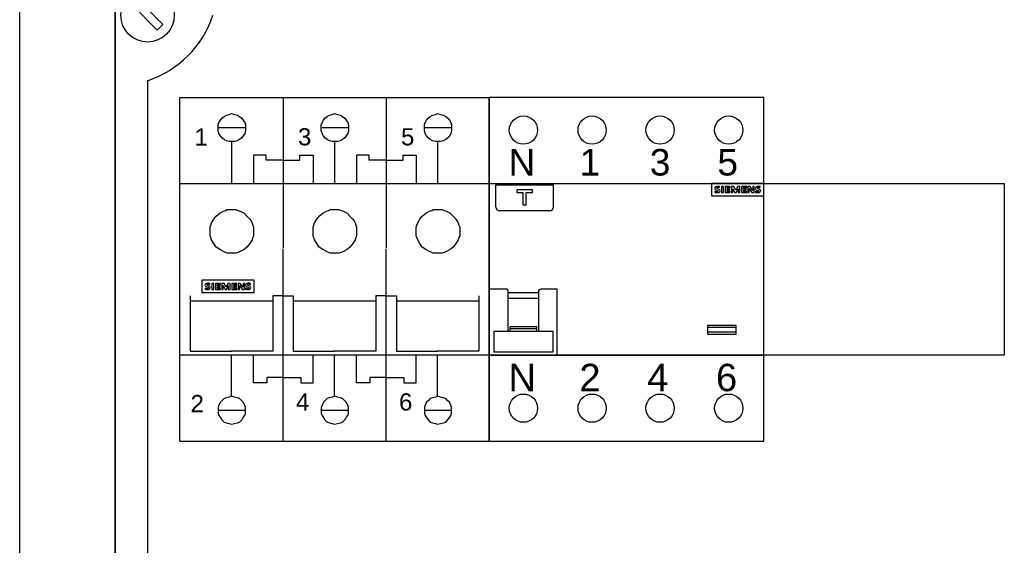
# Model space of a CAD drawing. Header units: millimetres. Extents: x 449515 to 838834, y -400723 to -307130.
# Tile 16 of 38: x 830834 to 833414, y -323853 to -322477. Entities that reach past the tile are written whole.
import ezdxf

# ---------------------------------------------------------------- set-up
doc = ezdxf.new("R2010")
doc.units = ezdxf.units.MM
doc.header["$LTSCALE"] = 25.4
doc.layers.add('!Siemens Podklad_8GK_sikus', color=250, linetype='Continuous', lineweight=100)
doc.layers.add('R5', color=7, linetype='Continuous')
doc.layers.add('RPOMP', color=7, linetype='Continuous')
doc.styles.get("Standard").update_dxf_attribs({"font": 'arial.ttf'})

# ---------------------------------------------------------------- blocks, each defined once
blk = doc.blocks.new('AD_A630_P_W1950-1800_S800-750_G210~1')
at = {"color": 0, "linetype": 'ByBlock', "lineweight": -2}
for p, q in [((0, 0), (0, 1950)), ((25, 1925), (25, 125))]:
    blk.add_line(p, q, dxfattribs=at)
blk = doc.blocks.new('*U669')
at = {"color": 0}
for p, q in [((0, -150), (0, 0)), ((6.11, -4.58), (12.47, -10.94)), ((11.06, -12.36), (4.7, -5.99)), ((12.47, -10.94), (11.06, -12.36)), ((8.5, -25.63), (8.5, -425)), ((17, -97.5), (17, -52.5)), ((17, -52.5), (233, -52.5)), ((233, -52.5), (233, -97.5)), ((233, -52.5), (233, -97.5)), ((233, -97.5), (17, -97.5))]:
    blk.add_line(p, q, dxfattribs=at)
blk.add_circle((8.5, -8.5), 7, dxfattribs=at)
blk.add_arc((0, 0), 27, 288.3496, 341.6504, dxfattribs=at)
blk = doc.blocks.new('AD_8GK4853-8KK0~2')
at = {"layer": '!Siemens Podklad_8GK_sikus', "color": 0, "lineweight": -2}
blk.add_line((0, 0), (0, -1800), dxfattribs=at)
blk = doc.blocks.new('AD_SIEMENS_znaczeki')
at = {"color": 0}
for p, q in [((1755.293, 772.573), (1755.293, 771.993)), ((1757.763, 772.573), (1755.293, 772.573)), ((1755.675, 772.372), (1755.675, 772.422)), ((1755.773, 772.425), (1755.773, 772.143)), ((1755.864, 772.425), (1755.773, 772.425)), ((1755.864, 772.143), (1755.864, 772.425)), ((1755.939, 772.426), (1755.939, 772.141)), ((1756.18, 772.426), (1755.939, 772.426)), ((1756.18, 772.379), (1756.18, 772.426)), ((1756.235, 772.426), (1756.235, 772.141)), ((1756.347, 772.426), (1756.235, 772.426)), ((1756.444, 772.251), (1756.347, 772.426)), ((1756.53, 772.426), (1756.444, 772.251)), ((1756.637, 772.426), (1756.53, 772.426)), ((1756.637, 772.141), (1756.637, 772.426)), ((1756.712, 772.426), (1756.712, 772.141)), ((1756.953, 772.426), (1756.712, 772.426)), ((1756.953, 772.379), (1756.953, 772.426)), ((1757.008, 772.426), (1757.008, 772.141)), ((1757.11, 772.426), (1757.008, 772.426)), ((1757.238, 772.245), (1757.11, 772.426)), ((1757.238, 772.426), (1757.238, 772.245)), ((1757.303, 772.426), (1757.238, 772.426)), ((1757.303, 772.141), (1757.303, 772.426)), ((1757.585, 772.372), (1757.585, 772.422)), ((1757.763, 771.993), (1757.763, 772.573)), ((1755.293, 771.993), (1757.763, 771.993)), ((1755.45, 772.205), (1755.45, 772.149)), ((1755.501, 772.274), (1755.599, 772.234)), ((1755.652, 772.292), (1755.544, 772.343)), ((1755.773, 772.143), (1755.864, 772.143)), ((1755.939, 772.141), (1756.18, 772.141)), ((1756.03, 772.309), (1756.03, 772.379)), ((1756.03, 772.379), (1756.18, 772.379)), ((1756.159, 772.309), (1756.03, 772.309)), ((1756.03, 772.193), (1756.03, 772.266)), ((1756.03, 772.266), (1756.159, 772.266)), ((1756.18, 772.193), (1756.03, 772.193)), ((1756.159, 772.266), (1756.159, 772.309)), ((1756.18, 772.141), (1756.18, 772.193)), ((1756.235, 772.141), (1756.299, 772.141)), ((1756.299, 772.141), (1756.299, 772.321)), ((1756.299, 772.321), (1756.399, 772.141)), ((1756.399, 772.141), (1756.458, 772.141)), ((1756.458, 772.141), (1756.546, 772.321)), ((1756.546, 772.321), (1756.546, 772.141)), ((1756.546, 772.141), (1756.637, 772.141)), ((1756.712, 772.141), (1756.953, 772.141)), ((1756.803, 772.309), (1756.803, 772.379)), ((1756.803, 772.379), (1756.953, 772.379)), ((1756.932, 772.309), (1756.803, 772.309)), ((1756.803, 772.193), (1756.803, 772.266)), ((1756.803, 772.266), (1756.932, 772.266)), ((1756.953, 772.193), (1756.803, 772.193)), ((1756.932, 772.266), (1756.932, 772.309)), ((1756.953, 772.141), (1756.953, 772.193)), ((1757.008, 772.141), (1757.072, 772.141)), ((1757.072, 772.141), (1757.072, 772.326)), ((1757.072, 772.326), (1757.2, 772.141)), ((1757.2, 772.141), (1757.303, 772.141)), ((1757.361, 772.209), (1757.361, 772.149)), ((1757.407, 772.277), (1757.51, 772.227)), ((1757.563, 772.292), (1757.455, 772.343))]:
    blk.add_line(p, q, dxfattribs=at)
for centre, major_axis, start_param, end_param in [((1755.532, 772.346), (0.0852, 0), 2.06576, 3.66098), ((1755.576, 772.275), (-0.178, 0), -1.570796, -1.075832), ((1755.576, 772.023), (-0.465, 0), 4.499109, 4.712389), ((1757.443, 772.346), (0.0852, 0), 2.06576, 3.66098), ((1757.487, 772.275), (-0.178, 0), -1.570796, -1.075832), ((1757.487, 772.023), (-0.465, 0), 4.499109, 4.712389), ((1755.562, 772.527), (0.383, 0), 4.4151, 4.655269), ((1755.557, 772.547), (0.465, 0), 4.480311, 4.786895), ((1755.542, 772.351), (-0.0968, 0), 0.519387, 1.135975), ((1755.554, 772.36), (-0.0209, 0), -1.07402, 1.07402), ((1755.547, 772.289), (0.112, 0), 4.655269, 5.197087), ((1755.581, 772.316), (-0.0775, 0), 4.682533, 5.209165), ((1755.572, 772.047), (0.383, 0), 1.298767, 1.54094), ((1755.579, 772.282), (0.163, 0), -1.49629, -1.148117), ((1755.589, 772.218), (-0.0209, 0), 2.055494, 4.227691), ((1755.609, 772.223), (0.0891, 0), -1.148117, 1.07402), ((1757.486, 772.527), (0.383, 0), 4.378973, 4.682131), ((1757.468, 772.547), (-0.465, 0), 1.338719, 1.645302), ((1757.453, 772.351), (-0.0968, 0), 0.519387, 1.07402), ((1757.465, 772.36), (0.0209, 0), 2.067572, 4.215613), ((1757.491, 772.316), (-0.0775, 0), 4.682533, 5.209165), ((1757.478, 772.289), (0.112, 0), 4.682131, 4.957102), ((1757.482, 772.047), (0.383, 0), 1.298767, 1.54094), ((1757.49, 772.282), (0.163, 0), -1.49629, -1.148117), ((1757.5, 772.211), (-0.0209, 0), 1.815509, 4.215613), ((1757.52, 772.223), (0.0891, 0), -1.148117, 1.07402)]:
    blk.add_ellipse(centre, major_axis=major_axis, ratio=0.878278, start_param=start_param, end_param=end_param, dxfattribs=at)
blk = doc.blocks.new('AD_5SG71_MINIZED_3p')
at = {"color": 0, "linetype": 'Continuous'}
for p, q in [((0, 67.5), (81, 67.5)), ((0, -22.5), (0, 67.5)), ((27, 67.5), (27, 28.09)), ((27, 67.5), (27, 28.09)), ((54, 67.5), (54, 28.09)), ((81, -22.5), (81, 67.5)), ((10.61, 61.52), (10.99, 62.1)), ((10.99, 62.1), (11.57, 62.49)), ((11.57, 62.49), (12.15, 62.87)), ((12.15, 62.87), (12.92, 63.06)), ((12.92, 63.06), (13.5, 63.26)), ((13.5, 63.26), (14.27, 63.06)), ((14.27, 63.06), (15.04, 62.87)), ((15.04, 62.87), (15.62, 62.49)), ((15.62, 62.49), (16.2, 62.1)), ((16.2, 62.1), (16.59, 61.52)), ((37.61, 61.52), (37.99, 62.1)), ((37.99, 62.1), (38.57, 62.49)), ((38.57, 62.49), (39.15, 62.87)), ((39.15, 62.87), (39.92, 63.06)), ((39.92, 63.06), (40.5, 63.26)), ((40.5, 63.26), (41.27, 63.06)), ((41.27, 63.06), (42.04, 62.87)), ((42.04, 62.87), (42.62, 62.49)), ((42.62, 62.49), (43.2, 62.1)), ((43.2, 62.1), (43.59, 61.52)), ((64.61, 61.52), (64.99, 62.1)), ((64.99, 62.1), (65.57, 62.49)), ((65.57, 62.49), (66.15, 62.87)), ((66.15, 62.87), (66.92, 63.06)), ((66.92, 63.06), (67.5, 63.26)), ((67.5, 63.26), (68.27, 63.06)), ((68.27, 63.06), (69.04, 62.87)), ((69.04, 62.87), (69.62, 62.49)), ((69.62, 62.49), (70.2, 62.1)), ((70.2, 62.1), (70.59, 61.52)), ((10.03, 60.36), (10.22, 60.94)), ((10.03, 59.59), (10.03, 60.36)), ((10.03, 58.82), (10.03, 59.59)), ((10.22, 60.94), (10.61, 61.52)), ((10.22, 59.59), (17.16, 59.59)), ((16.59, 61.52), (16.97, 60.94)), ((16.97, 60.94), (17.16, 60.36)), ((17.16, 60.36), (17.16, 59.59)), ((17.16, 59.59), (17.16, 58.82)), ((37.03, 60.36), (37.22, 60.94)), ((37.03, 59.59), (37.03, 60.36)), ((37.03, 58.82), (37.03, 59.59)), ((37.22, 60.94), (37.61, 61.52)), ((37.22, 59.59), (44.16, 59.59)), ((43.59, 61.52), (43.97, 60.94)), ((43.97, 60.94), (44.16, 60.36)), ((44.16, 60.36), (44.16, 59.59)), ((44.16, 59.59), (44.16, 58.82)), ((64.03, 60.36), (64.22, 60.94)), ((64.03, 59.59), (64.03, 60.36)), ((64.03, 58.82), (64.03, 59.59)), ((64.22, 60.94), (64.61, 61.52)), ((64.22, 59.59), (71.16, 59.59)), ((70.59, 61.52), (70.97, 60.94)), ((70.97, 60.94), (71.16, 60.36)), ((71.16, 60.36), (71.16, 59.59)), ((71.16, 59.59), (71.16, 58.82)), ((10.22, 58.05), (10.03, 58.82)), ((10.61, 57.47), (10.22, 58.05)), ((10.99, 56.89), (10.61, 57.47)), ((11.57, 56.51), (10.99, 56.89)), ((16.2, 56.89), (15.62, 56.51)), ((16.59, 57.47), (16.2, 56.89)), ((16.97, 58.05), (16.59, 57.47)), ((17.16, 58.82), (16.97, 58.05)), ((37.22, 58.05), (37.03, 58.82)), ((37.61, 57.47), (37.22, 58.05)), ((37.99, 56.89), (37.61, 57.47)), ((38.57, 56.51), (37.99, 56.89)), ((43.2, 56.89), (42.62, 56.51)), ((43.59, 57.47), (43.2, 56.89)), ((43.97, 58.05), (43.59, 57.47)), ((44.16, 58.82), (43.97, 58.05)), ((64.22, 58.05), (64.03, 58.82)), ((64.61, 57.47), (64.22, 58.05)), ((64.99, 56.89), (64.61, 57.47)), ((65.57, 56.51), (64.99, 56.89)), ((70.2, 56.89), (69.62, 56.51)), ((70.59, 57.47), (70.2, 56.89)), ((70.97, 58.05), (70.59, 57.47)), ((71.16, 58.82), (70.97, 58.05)), ((12.15, 56.12), (11.57, 56.51)), ((12.92, 55.93), (12.15, 56.12)), ((13.5, 55.93), (12.92, 55.93)), ((14.27, 55.93), (13.5, 55.93)), ((15.04, 56.12), (14.27, 55.93)), ((15.62, 56.51), (15.04, 56.12)), ((39.15, 56.12), (38.57, 56.51)), ((39.92, 55.93), (39.15, 56.12)), ((40.5, 55.93), (39.92, 55.93)), ((41.27, 55.93), (40.5, 55.93)), ((42.04, 56.12), (41.27, 55.93)), ((42.62, 56.51), (42.04, 56.12)), ((66.15, 56.12), (65.57, 56.51)), ((66.92, 55.93), (66.15, 56.12)), ((67.5, 55.93), (66.92, 55.93)), ((68.27, 55.93), (67.5, 55.93)), ((69.04, 56.12), (68.27, 55.93)), ((69.62, 56.51), (69.04, 56.12)), ((19.29, 52.39), (19.29, 45)), ((22.56, 52.39), (19.29, 52.39)), ((22.56, 51.04), (22.56, 52.39)), ((31.44, 52.39), (34.91, 52.39)), ((31.44, 51.04), (31.44, 52.39)), ((34.91, 52.39), (34.91, 45)), ((46.29, 52.39), (46.29, 45)), ((49.56, 52.39), (46.29, 52.39)), ((49.56, 51.04), (49.56, 52.39)), ((58.44, 52.39), (61.91, 52.39)), ((58.44, 51.04), (58.44, 52.39)), ((61.91, 52.39), (61.91, 45)), ((27, 51.04), (22.56, 51.04)), ((27, 51.04), (31.44, 51.04)), ((54, 51.04), (49.56, 51.04)), ((54, 51.04), (58.44, 51.04)), ((0, 45), (81, 45)), ((8.87, 35.61), (9.45, 36.39)), ((9.45, 36.39), (10.41, 37.16)), ((10.41, 37.16), (11.38, 37.74)), ((11.38, 37.74), (11.96, 37.93)), ((11.96, 37.93), (12.34, 38.12)), ((12.34, 38.12), (12.92, 38.12)), ((12.92, 38.12), (13.5, 38.12)), ((13.5, 38.12), (14.08, 38.12)), ((14.08, 38.12), (14.66, 38.12)), ((14.66, 38.12), (15.24, 37.93)), ((15.24, 37.93), (15.81, 37.74)), ((15.81, 37.74), (16.78, 37.16)), ((16.78, 37.16), (17.55, 36.39)), ((17.55, 36.39), (18.32, 35.61)), ((35.87, 35.61), (36.45, 36.39)), ((36.45, 36.39), (37.41, 37.16)), ((37.41, 37.16), (38.38, 37.74)), ((38.38, 37.74), (38.96, 37.93)), ((38.96, 37.93), (39.34, 38.12)), ((39.34, 38.12), (39.92, 38.12)), ((39.92, 38.12), (40.5, 38.12)), ((40.5, 38.12), (41.08, 38.12)), ((41.08, 38.12), (41.66, 38.12)), ((41.66, 38.12), (42.24, 37.93)), ((42.24, 37.93), (42.81, 37.74)), ((42.81, 37.74), (43.78, 37.16)), ((43.78, 37.16), (44.55, 36.39)), ((44.55, 36.39), (45.32, 35.61)), ((62.87, 35.61), (63.45, 36.39)), ((63.45, 36.39), (64.41, 37.16)), ((64.41, 37.16), (65.38, 37.74)), ((65.38, 37.74), (65.96, 37.93)), ((65.96, 37.93), (66.34, 38.12)), ((66.34, 38.12), (66.92, 38.12)), ((66.92, 38.12), (67.5, 38.12)), ((67.5, 38.12), (68.08, 38.12)), ((68.08, 38.12), (68.66, 38.12)), ((68.66, 38.12), (69.24, 37.93)), ((69.24, 37.93), (69.81, 37.74)), ((69.81, 37.74), (70.78, 37.16)), ((70.78, 37.16), (71.55, 36.39)), ((71.55, 36.39), (72.32, 35.61)), ((7.91, 33.49), (8.1, 34.07)), ((8.1, 34.07), (8.29, 34.65)), ((8.29, 34.65), (8.87, 35.61)), ((18.32, 35.61), (18.9, 34.65)), ((18.9, 34.65), (19.09, 34.07)), ((19.09, 34.07), (19.29, 33.49)), ((34.91, 33.49), (35.1, 34.07)), ((35.1, 34.07), (35.29, 34.65)), ((35.29, 34.65), (35.87, 35.61)), ((45.32, 35.61), (45.9, 34.65)), ((45.9, 34.65), (46.09, 34.07)), ((46.09, 34.07), (46.29, 33.49)), ((61.91, 33.49), (62.1, 34.07)), ((62.1, 34.07), (62.29, 34.65)), ((62.29, 34.65), (62.87, 35.61)), ((72.32, 35.61), (72.9, 34.65)), ((72.9, 34.65), (73.09, 34.07)), ((73.09, 34.07), (73.29, 33.49)), ((7.91, 32.91), (7.91, 33.49)), ((7.91, 32.34), (7.91, 32.91)), ((7.91, 31.76), (7.91, 32.34)), ((7.91, 31.18), (7.91, 31.76)), ((8.1, 30.79), (7.91, 31.18)), ((19.29, 31.18), (19.09, 30.79)), ((19.29, 33.49), (19.29, 32.91)), ((19.29, 32.91), (19.29, 32.34)), ((19.29, 32.34), (19.29, 31.76)), ((19.29, 31.76), (19.29, 31.18)), ((34.91, 32.91), (34.91, 33.49)), ((34.91, 32.34), (34.91, 32.91)), ((34.91, 31.76), (34.91, 32.34)), ((34.91, 31.18), (34.91, 31.76)), ((35.1, 30.79), (34.91, 31.18)), ((46.29, 31.18), (46.09, 30.79)), ((46.29, 33.49), (46.29, 32.91)), ((46.29, 32.91), (46.29, 32.34)), ((46.29, 32.34), (46.29, 31.76)), ((46.29, 31.76), (46.29, 31.18)), ((61.91, 32.91), (61.91, 33.49)), ((61.91, 32.34), (61.91, 32.91)), ((61.91, 31.76), (61.91, 32.34)), ((61.91, 31.18), (61.91, 31.76)), ((62.1, 30.79), (61.91, 31.18)), ((73.29, 31.18), (73.09, 30.79)), ((73.29, 33.49), (73.29, 32.91)), ((73.29, 32.91), (73.29, 32.34)), ((73.29, 32.34), (73.29, 31.76)), ((73.29, 31.76), (73.29, 31.18)), ((8.29, 30.21), (8.1, 30.79)), ((8.87, 29.25), (8.29, 30.21)), ((9.45, 28.29), (8.87, 29.25)), ((18.32, 29.25), (17.55, 28.29)), ((18.9, 30.21), (18.32, 29.25)), ((19.09, 30.79), (18.9, 30.21)), ((35.29, 30.21), (35.1, 30.79)), ((35.87, 29.25), (35.29, 30.21)), ((36.45, 28.29), (35.87, 29.25)), ((45.32, 29.25), (44.55, 28.29)), ((45.9, 30.21), (45.32, 29.25)), ((46.09, 30.79), (45.9, 30.21)), ((62.29, 30.21), (62.1, 30.79)), ((62.87, 29.25), (62.29, 30.21)), ((63.45, 28.29), (62.87, 29.25)), ((72.32, 29.25), (71.55, 28.29)), ((72.9, 30.21), (72.32, 29.25)), ((73.09, 30.79), (72.9, 30.21)), ((10.41, 27.71), (9.45, 28.29)), ((11.38, 27.13), (10.41, 27.71)), ((11.96, 26.94), (11.38, 27.13)), ((12.34, 26.74), (11.96, 26.94)), ((12.92, 26.74), (12.34, 26.74)), ((13.5, 26.74), (12.92, 26.74)), ((14.08, 26.74), (13.5, 26.74)), ((14.66, 26.74), (14.08, 26.74)), ((15.24, 26.94), (14.66, 26.74)), ((15.81, 27.13), (15.24, 26.94)), ((16.78, 27.71), (15.81, 27.13)), ((17.55, 28.29), (16.78, 27.71)), ((27, -22.5), (27, 27.9)), ((27, -22.5), (27, 27.9)), ((37.41, 27.71), (36.45, 28.29)), ((38.38, 27.13), (37.41, 27.71)), ((38.96, 26.94), (38.38, 27.13)), ((39.34, 26.74), (38.96, 26.94)), ((39.92, 26.74), (39.34, 26.74)), ((40.5, 26.74), (39.92, 26.74)), ((41.08, 26.74), (40.5, 26.74)), ((41.66, 26.74), (41.08, 26.74)), ((42.24, 26.94), (41.66, 26.74)), ((42.81, 27.13), (42.24, 26.94)), ((43.78, 27.71), (42.81, 27.13)), ((44.55, 28.29), (43.78, 27.71)), ((54, -22.5), (54, 27.9)), ((64.41, 27.71), (63.45, 28.29)), ((65.38, 27.13), (64.41, 27.71)), ((65.96, 26.94), (65.38, 27.13)), ((66.34, 26.74), (65.96, 26.94)), ((66.92, 26.74), (66.34, 26.74)), ((67.5, 26.74), (66.92, 26.74)), ((68.08, 26.74), (67.5, 26.74)), ((68.66, 26.74), (68.08, 26.74)), ((69.24, 26.94), (68.66, 26.74)), ((69.81, 27.13), (69.24, 26.94)), ((70.78, 27.71), (69.81, 27.13)), ((71.55, 28.29), (70.78, 27.71)), ((2.7, 15.56), (2.7, 1.09)), ((24.3, 15.56), (24.3, 1.09)), ((27, 15.56), (24.3, 15.56)), ((27, 15.56), (29.7, 15.56)), ((29.7, 15.56), (29.7, 1.09)), ((51.3, 15.56), (51.3, 1.09)), ((54, 15.56), (51.3, 15.56)), ((54, 15.56), (56.7, 15.56)), ((56.7, 15.56), (56.7, 1.09)), ((78.3, 15.56), (78.3, 1.09)), ((2.7, 14.21), (24.3, 14.21)), ((29.7, 14.21), (51.3, 14.21)), ((56.7, 14.21), (78.3, 14.21)), ((81, 0), (0, 0)), ((2.7, 1.09), (13.5, 1.09)), ((24.3, 1.09), (13.31, 1.09)), ((13.5, -10.74), (13.5, 0)), ((19.29, -7.2), (19.29, 0)), ((29.7, 1.09), (40.5, 1.09)), ((34.91, -7.2), (34.91, 0)), ((51.3, 1.09), (40.31, 1.09)), ((40.5, -10.74), (40.5, 0)), ((46.29, -7.2), (46.29, 0)), ((56.7, 1.09), (67.5, 1.09)), ((61.91, -7.2), (61.91, 0)), ((78.3, 1.09), (67.31, 1.09)), ((67.5, -10.74), (67.5, 0)), ((22.76, -7.2), (19.29, -7.2)), ((22.76, -5.85), (22.76, -7.2)), ((27, -5.85), (22.76, -5.85)), ((27, -5.85), (31.63, -5.85)), ((31.63, -5.85), (31.63, -7.2)), ((31.63, -7.2), (34.91, -7.2)), ((49.76, -7.2), (46.29, -7.2)), ((49.76, -5.85), (49.76, -7.2)), ((54, -5.85), (49.76, -5.85)), ((54, -5.85), (58.63, -5.85)), ((58.63, -5.85), (58.63, -7.2)), ((58.63, -7.2), (61.91, -7.2)), ((10.61, -12.28), (10.22, -13.05)), ((10.99, -11.89), (10.61, -12.28)), ((11.57, -11.31), (10.99, -11.89)), ((12.15, -11.12), (11.57, -11.31)), ((12.92, -10.93), (12.15, -11.12)), ((13.5, -10.74), (12.92, -10.93)), ((14.27, -10.93), (13.5, -10.74)), ((15.04, -11.12), (14.27, -10.93)), ((15.62, -11.31), (15.04, -11.12)), ((16.2, -11.89), (15.62, -11.31)), ((16.59, -12.28), (16.2, -11.89)), ((16.97, -13.05), (16.59, -12.28)), ((37.61, -12.28), (37.22, -13.05)), ((37.99, -11.89), (37.61, -12.28)), ((38.57, -11.31), (37.99, -11.89)), ((39.15, -11.12), (38.57, -11.31)), ((39.92, -10.93), (39.15, -11.12)), ((40.5, -10.74), (39.92, -10.93)), ((41.27, -10.93), (40.5, -10.74)), ((42.04, -11.12), (41.27, -10.93)), ((42.62, -11.31), (42.04, -11.12)), ((43.2, -11.89), (42.62, -11.31)), ((43.59, -12.28), (43.2, -11.89)), ((43.97, -13.05), (43.59, -12.28)), ((64.61, -12.28), (64.22, -13.05)), ((64.99, -11.89), (64.61, -12.28)), ((65.57, -11.31), (64.99, -11.89)), ((66.15, -11.12), (65.57, -11.31)), ((66.92, -10.93), (66.15, -11.12)), ((67.5, -10.74), (66.92, -10.93)), ((68.27, -10.93), (67.5, -10.74)), ((69.04, -11.12), (68.27, -10.93)), ((69.62, -11.31), (69.04, -11.12)), ((70.2, -11.89), (69.62, -11.31)), ((70.59, -12.28), (70.2, -11.89)), ((70.97, -13.05), (70.59, -12.28)), ((10.22, -13.05), (10.03, -13.63)), ((10.03, -13.63), (10.03, -14.4)), ((10.03, -14.4), (16.97, -14.4)), ((10.03, -14.4), (10.03, -15.17)), ((10.03, -15.17), (10.22, -15.75)), ((17.16, -13.63), (16.97, -13.05)), ((16.97, -15.75), (17.16, -15.17)), ((17.16, -14.4), (17.16, -13.63)), ((17.16, -15.17), (17.16, -14.4)), ((37.22, -13.05), (37.03, -13.63)), ((37.03, -13.63), (37.03, -14.4)), ((37.03, -14.4), (37.03, -15.17)), ((37.03, -14.4), (43.97, -14.4)), ((37.03, -15.17), (37.22, -15.75)), ((44.16, -13.63), (43.97, -13.05)), ((43.97, -15.75), (44.16, -15.17)), ((44.16, -14.4), (44.16, -13.63)), ((44.16, -15.17), (44.16, -14.4)), ((64.22, -13.05), (64.03, -13.63)), ((64.03, -13.63), (64.03, -14.4)), ((64.03, -14.4), (70.97, -14.4)), ((64.03, -14.4), (64.03, -15.17)), ((64.03, -15.17), (64.22, -15.75)), ((71.16, -13.63), (70.97, -13.05)), ((70.97, -15.75), (71.16, -15.17)), ((71.16, -14.4), (71.16, -13.63)), ((71.16, -15.17), (71.16, -14.4)), ((10.22, -15.75), (10.61, -16.33)), ((10.61, -16.33), (10.99, -16.91)), ((10.99, -16.91), (11.57, -17.49)), ((11.57, -17.49), (12.15, -17.68)), ((12.15, -17.68), (12.92, -17.87)), ((12.92, -17.87), (13.5, -18.06)), ((13.5, -18.06), (14.27, -17.87)), ((14.27, -17.87), (15.04, -17.68)), ((15.04, -17.68), (15.62, -17.49)), ((15.62, -17.49), (16.2, -16.91)), ((16.2, -16.91), (16.59, -16.33)), ((16.59, -16.33), (16.97, -15.75)), ((37.22, -15.75), (37.61, -16.33)), ((37.61, -16.33), (37.99, -16.91)), ((37.99, -16.91), (38.57, -17.49)), ((38.57, -17.49), (39.15, -17.68)), ((39.15, -17.68), (39.92, -17.87)), ((39.92, -17.87), (40.5, -18.06)), ((40.5, -18.06), (41.27, -17.87)), ((41.27, -17.87), (42.04, -17.68)), ((42.04, -17.68), (42.62, -17.49)), ((42.62, -17.49), (43.2, -16.91)), ((43.2, -16.91), (43.59, -16.33)), ((43.59, -16.33), (43.97, -15.75)), ((64.22, -15.75), (64.61, -16.33)), ((64.61, -16.33), (64.99, -16.91)), ((64.99, -16.91), (65.57, -17.49)), ((65.57, -17.49), (66.15, -17.68)), ((66.15, -17.68), (66.92, -17.87)), ((66.92, -17.87), (67.5, -18.06)), ((67.5, -18.06), (68.27, -17.87)), ((68.27, -17.87), (69.04, -17.68)), ((69.04, -17.68), (69.62, -17.49)), ((69.62, -17.49), (70.2, -16.91)), ((70.2, -16.91), (70.59, -16.33)), ((70.59, -16.33), (70.97, -15.75)), ((0, -22.5), (81, -22.5))]:
    blk.add_line(p, q, dxfattribs=at)
at = {"color": 0}
for p, q in [((13.5, 55.93), (13.5, 45)), ((40.5, 55.93), (40.5, 45)), ((67.5, 55.93), (67.5, 45))]:
    blk.add_line(p, q, dxfattribs=at)
at = {"xscale": 5.568180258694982, "yscale": 5.568180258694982, "zscale": 5.568180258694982}
blk.add_blockref('AD_SIEMENS_znaczeki', (-9768.1, -4282.19), dxfattribs=at)
at = {"color": 0}
for s, p in [('1', (3.81, 54.9)), ('3', (30.92, 54.94)), ('5', (57.92, 54.94)), ('2', (2.77, -14.9)), ('4', (30.39, -14.46)), ('6', (57.39, -14.46))]:
    blk.add_text(s, height=4.5, dxfattribs=at).set_placement(p)
blk = doc.blocks.new('AD_5SV_4p_L~25')
at = {"color": 0}
for p, q in [((0, 45), (72, 45)), ((1.75, 44.65), (16.85, 44.65)), ((1.75, 38.75), (1.75, 44.65)), ((16.85, 38.75), (16.85, 44.65)), ((7.35, 42.5), (7.35, 43.3)), ((11.35, 43.3), (7.35, 43.3)), ((8.95, 42.5), (7.35, 42.5)), ((8.95, 39.3), (8.95, 42.5)), ((9.75, 39.3), (9.75, 42.5)), ((11.35, 42.5), (9.75, 42.5)), ((11.35, 42.5), (11.35, 43.3)), ((9.75, 39.3), (8.95, 39.3)), ((15.95, 37.85), (2.65, 37.85)), ((4.5, 17.3), (0, 17.3)), ((4.53, 17.3), (4.5, 17.3)), ((4.56, 17.29), (4.53, 17.3)), ((4.59, 17.29), (4.56, 17.29)), ((4.62, 17.28), (4.59, 17.29)), ((4.65, 17.27), (4.62, 17.28)), ((4.68, 17.26), (4.65, 17.27)), ((4.71, 17.24), (4.68, 17.26)), ((4.74, 17.23), (4.71, 17.24)), ((4.76, 17.21), (4.74, 17.23)), ((4.79, 17.19), (4.76, 17.21)), ((4.81, 17.17), (4.79, 17.19)), ((4.83, 17.15), (4.81, 17.17)), ((4.85, 17.13), (4.83, 17.15)), ((4.87, 17.11), (4.85, 17.13)), ((4.89, 17.08), (4.87, 17.11)), ((4.91, 17.05), (4.89, 17.08)), ((4.93, 17.03), (4.91, 17.05)), ((4.94, 17), (4.93, 17.03)), ((4.95, 16.97), (4.94, 17)), ((4.96, 16.94), (4.95, 16.97)), ((4.97, 16.91), (4.96, 16.94)), ((4.98, 16.88), (4.97, 16.91)), ((4.99, 16.85), (4.98, 16.88)), ((4.99, 16.82), (4.99, 16.85)), ((5, 16.79), (4.99, 16.82)), ((5, 16.76), (5, 16.79)), ((5, 16.73), (5, 16.76)), ((5, 6.26), (5, 16.73)), ((13, 16.37), (5, 16.37)), ((13, 16.79), (13.01, 16.82)), ((13, 16.76), (13, 16.79)), ((13, 16.73), (13, 16.76)), ((13, 6.26), (13, 16.73)), ((13.01, 16.85), (13.02, 16.88)), ((13.01, 16.82), (13.01, 16.85)), ((13.02, 16.88), (13.03, 16.91)), ((13.03, 16.91), (13.04, 16.94)), ((13.04, 16.94), (13.05, 16.97)), ((13.05, 16.97), (13.06, 17)), ((13.06, 17), (13.07, 17.03)), ((13.07, 17.03), (13.09, 17.05)), ((13.09, 17.05), (13.11, 17.08)), ((13.11, 17.08), (13.13, 17.11)), ((13.13, 17.11), (13.15, 17.13)), ((13.15, 17.13), (13.17, 17.15)), ((13.17, 17.15), (13.19, 17.17)), ((13.19, 17.17), (13.21, 17.19)), ((13.21, 17.19), (13.24, 17.21)), ((13.24, 17.21), (13.26, 17.23)), ((13.26, 17.23), (13.29, 17.24)), ((13.29, 17.24), (13.32, 17.26)), ((13.32, 17.26), (13.35, 17.27)), ((13.35, 17.27), (13.38, 17.28)), ((13.38, 17.28), (13.41, 17.29)), ((13.41, 17.29), (13.44, 17.29)), ((13.44, 17.29), (13.47, 17.3)), ((13.47, 17.3), (13.5, 17.3)), ((17.8, 17.3), (13.5, 17.3)), ((17.8, 0), (17.8, 17.3)), ((13, 14.86), (5, 14.86)), ((5.5, 6.26), (5.5, 7.43)), ((12.5, 7.43), (5.5, 7.43)), ((12.5, 6.94), (5.5, 6.94)), ((12.5, 6.26), (12.5, 7.43)), ((64.72, 7.25), (57.22, 7.25)), ((64.72, 6.05), (57.22, 6.05)), ((0, 0), (72, 0))]:
    blk.add_line(p, q, dxfattribs=at)
for points in [[(0, -22.5), (72, -22.5), (72, 67.5), (0, 67.5)], [(64.72, 7.75), (57.22, 7.75), (57.22, 5.55), (64.72, 5.55)], [(16.8, 6.26), (1.2, 6.26), (1.2, 0.93), (16.8, 0.93)]]:
    blk.add_lwpolyline(points, close=True, dxfattribs=at)
for centre in [(9, 58.95), (27, 58.95), (44.8, 58.95), (62.8, 58.95), (9, -13.85), (27, -13.85), (44.8, -13.85), (62.8, -13.85)]:
    blk.add_circle(centre, 3.7, dxfattribs=at)
for centre, start, end in [((2.65, 38.75), 180, 270), ((15.95, 38.75), 270, 0)]:
    blk.add_arc(centre, 0.9, start, end, dxfattribs=at)
at = {"color": 0, "xscale": 5.568180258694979, "yscale": 5.568180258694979, "zscale": 5.568180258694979}
blk.add_blockref('AD_SIEMENS_znaczeki', (-9715.54, -4256.83), dxfattribs=at)
at = {"color": 0}
for s, height, p in [('N', 6.95, (5.09, 47.05)), ('1', 6.95, (23.73, 47.05)), ('3', 6.95, (42.11, 47.05)), ('5', 6.95, (59.82, 47.05)), ('N', 7.16, (5.09, -9.4)), ('2', 7.16, (23.65, -9.4)), ('4', 7.16, (41.43, -9.4)), ('6', 7.16, (59.45, -9.4))]:
    blk.add_text(s, height=height, dxfattribs=at).set_placement(p)

msp = doc.modelspace()

# ---------------------------------------------------------------- block references
at = {"layer": 'R5', "xscale": 10, "yscale": 10, "zscale": 10}
for name, p in [('AD_A630_P_W1950-1800_S800-750_G210~1', (830833.8195, -328130.1288, -200)), ('AD_8GK4853-8KK0~2', (831083.8195, -308880.1288, -200)), ('*U669', (831083.8195, -322380.1288, -200))]:
    msp.add_blockref(name, p, dxfattribs=at)
at = {"layer": 'RPOMP', "xscale": 10, "yscale": 10, "zscale": 10}
for name, p in [('AD_5SG71_MINIZED_3p', (831253.8195, -323355.1288, -200)), ('AD_5SV_4p_L~25', (832063.8206, -323355.1287, -200))]:
    msp.add_blockref(name, p, dxfattribs=at)

doc.saveas('drawing.dxf')
